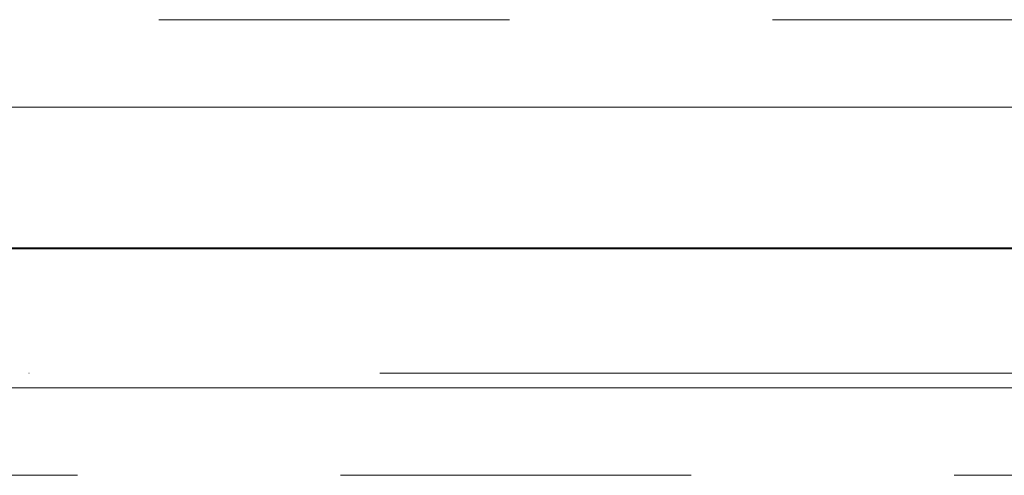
# Model space of a CAD drawing. Header units: millimetres. Extents: x 83162 to 161202, y 56220 to 105342.
# Tile 100 of 152: x 136403 to 136965, y 88892 to 89152. Entities that reach past the tile are written whole.
import ezdxf

# ---------------------------------------------------------------- set-up
doc = ezdxf.new("R2010")
doc.units = ezdxf.units.MM
doc.linetypes.add('4_ Штрихпунктир_ 10 х 2 мм', pattern=[1400, 1000, -200, 0, -200])
doc.linetypes.add('ADSK_Штрих_ш2 п1_5', pattern=[350, 200, -150])
for name, color, linetype, lineweight in [('P-PIPE-____-OTLN', 7, 'Continuous', 50), ('S-GRID-____-OTLN', 7, 'Continuous', 9), ('Греющ. кабель', 204, 'Continuous', 50)]:
    doc.layers.add(name, color=color, linetype=linetype, lineweight=lineweight)

# ---------------------------------------------------------------- blocks, each defined once
blk = doc.blocks.new('Наметкина 10_РД_АР_К3_Отделка_R21_rvt-1-ВКК_01_К3_З_ЭОМ_греющий кабель_')
at = {"layer": 'S-GRID-____-OTLN', "color": 254, "linetype": '4_ Штрихпунктир_ 10 х 2 мм', "lineweight": 5, "true_color": 0xcccccc}
blk.add_line((153009.86, 88950), (83961.54, 88950), dxfattribs=at)

msp = doc.modelspace()

# ---------------------------------------------------------------- linework, layer by layer
at = {"layer": 'P-PIPE-____-OTLN', "color": 46, "linetype": 'ADSK_Штрих_ш2 п1_5', "lineweight": 9, "true_color": 0x785107}
for p, q in [((137032.82, 89151.72), (136146.43, 89151.72)), ((135886.43, 88891.72), (137032.82, 88891.72))]:
    msp.add_line(p, q, dxfattribs=at)
at = {"layer": 'P-PIPE-____-OTLN', "color": 43, "lineweight": 9, "true_color": 0xbba883}
for p, q in [((137031.19, 89101.72), (136096.43, 89101.72)), ((135936.43, 88941.72), (137031.19, 88941.72))]:
    msp.add_line(p, q, dxfattribs=at)
at = {"layer": 'Греющ. кабель'}
msp.add_line((137932.25, 89021.73), (135048.69, 89020.79), dxfattribs=at)

# ---------------------------------------------------------------- block references
at = {"lineweight": 5}
msp.add_blockref('Наметкина 10_РД_АР_К3_Отделка_R21_rvt-1-ВКК_01_К3_З_ЭОМ_греющий кабель_', (0, 0), dxfattribs=at)

doc.saveas('drawing.dxf')
